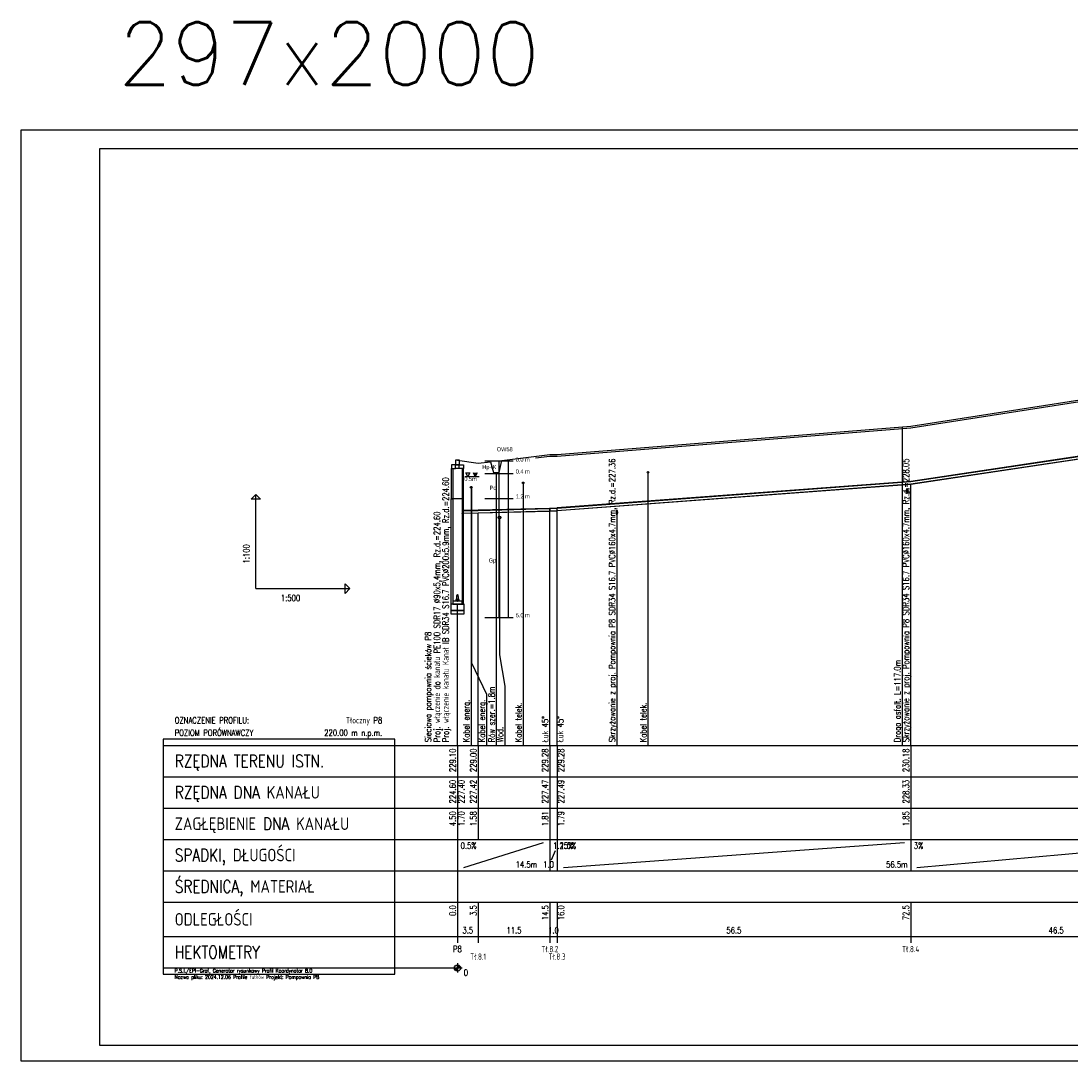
# Model space of a CAD drawing. Header units: metres. Extents: x -25 to 2175, y -3394 to -342.
# Tile 36 of 52: x -25 to 310, y -674 to -342. Entities that reach past the tile are written whole.
import ezdxf
from ezdxf.enums import TextEntityAlignment as Align

# ---------------------------------------------------------------- set-up
doc = ezdxf.new("R2010")
doc.units = ezdxf.units.M
doc.header["$LTSCALE"] = 0.2
doc.layers.get('0').update_dxf_attribs({"color": 8, "linetype": 'CONTINUOUS'})
for name, color, linetype in [('gleba', 20, 'CONTINUOUS'), ('Linie_tabeli', 7, 'CONTINUOUS'), ('Pomocnicza', 1, 'CONTINUOUS'), ('Pompownia_P8_Liczby', 7, 'CONTINUOUS'), ('Pompownia_P8_Linie_opisowe', 7, 'CONTINUOUS'), ('Pompownia_P8_Linie_tabeli', 7, 'CONTINUOUS'), ('Pompownia_P8_Odcinki', 7, 'CONTINUOUS'), ('Pompownia_P8_Opis_PZ', 7, 'CONTINUOUS'), ('Pompownia_P8_Opis_skrz', 1, 'CONTINUOUS'), ('Pompownia_P8_Opis_uzbr_n', 7, 'CONTINUOUS'), ('Pompownia_P8_Opis_wl', 7, 'CONTINUOUS'), ('Pompownia_P8_Teren_istn', 3, 'CONTINUOUS'), ('Pompownia_P8_Uzbr_nadz', 7, 'CONTINUOUS'), ('Pompownia_P8_Uzbr_podz', 7, 'CONTINUOUS'), ('Pompownia_P8_Wezly', 7, 'CONTINUOUS'), ('warstwa_nr_0', 8, 'CONTINUOUS')]:
    doc.layers.add(name, color=color, linetype=linetype)
doc.styles.get("Standard").update_dxf_attribs({"font": 'simplex.shx'})

msp = doc.modelspace()

# ---------------------------------------------------------------- hatches: boundary and pattern name
msp.add_hatch(color=256).paths.add_polyline_path([(120.88, -486.09), (119.63, -486.09), (120.26, -487.3)])

# ---------------------------------------------------------------- linework, layer by layer
for p, q in [((117.9, -487.3), (117.28, -486.09)), ((118.52, -486.09), (117.9, -487.3)), ((120.26, -487.3), (119.63, -486.09)), ((120.88, -486.09), (120.26, -487.3))]:
    msp.add_line(p, q)
msp.add_lwpolyline([(117.28, -486.09), (118.52, -486.09)])
at = {"layer": 'Linie_tabeli'}
for p, q in [((123.33, -482.3), (132.33, -482.3)), ((116.87, -487.3), (121.31, -487.3)), ((116.87, -487.3), (121.31, -487.3)), ((117.03, -487.3), (121.47, -487.3)), ((123.33, -486.3), (132.33, -486.3)), ((123.33, -494.3), (132.33, -494.3)), ((123.33, -532.3), (132.33, -532.3))]:
    msp.add_line(p, q, dxfattribs=at)
msp.add_lwpolyline([(0.29, -668.78), (1969.29, -668.78), (1969.29, -382.78), (0.29, -382.78)], close=True, dxfattribs=at)
at = {"layer": 'Pomocnicza'}
for points in [[(127.77, -482.3), (127.77, -532.3)], [(130.77, -482.3), (130.77, -502.3)], [(130.77, -482.3), (130.77, -532.3)]]:
    msp.add_lwpolyline(points, dxfattribs=at)
at = {"layer": 'Pompownia_P8_Liczby'}
for p, q in [((113.95, -644.87), (115.18, -643.3)), ((114, -644.91), (115.12, -643.26)), ((114.06, -644.95), (115.06, -643.22)), ((114.13, -644.98), (115, -643.19)), ((114.19, -645.01), (114.94, -643.16)), ((114.25, -645.04), (114.87, -643.13)), ((114.32, -645.06), (114.81, -643.11)), ((114.39, -645.07), (114.74, -643.1)), ((114.46, -645.08), (114.67, -643.09)), ((114.53, -645.08), (114.6, -643.09)), ((114.56, -642.58), (114.56, -645.58)), ((113.06, -644.08), (116.06, -644.08)), ((113.57, -644.22), (115.55, -643.95)), ((113.57, -644.15), (115.56, -644.01)), ((113.59, -644.29), (115.54, -643.88)), ((113.6, -644.36), (115.52, -643.81)), ((113.62, -644.43), (115.5, -643.74)), ((113.65, -644.49), (115.48, -643.68)), ((113.68, -644.55), (115.45, -643.62)), ((113.72, -644.61), (115.41, -643.55)), ((113.75, -644.67), (115.37, -643.5)), ((113.8, -644.73), (115.33, -643.44)), ((113.84, -644.78), (115.28, -643.39)), ((113.89, -644.83), (115.23, -643.34))]:
    msp.add_line(p, q, dxfattribs=at)
msp.add_circle((114.56, -644.08), 1, dxfattribs=at)
at = {"layer": 'Pompownia_P8_Linie_opisowe'}
for p, q in [((256.46, -471.5), (256.46, -573.08)), ((126.94, -485.98), (126.94, -573.08)), ((175.34, -485.97), (175.34, -573.08)), ((118.9, -490.74), (118.9, -573.08)), ((135.54, -489.32), (135.54, -573.08)), ((165.42, -499.51), (165.42, -573.08))]:
    msp.add_line(p, q, dxfattribs=at)
for points in [[(119.02, -490.76), (119.02, -546.72), (123.85, -556.72), (123.85, -573.08)], [(258.03, -492.54), (258.03, -492.54), (259.16, -492.54), (259.16, -573.08)], [(127.98, -500.38), (127.98, -544.16), (129.64, -554.16), (129.64, -573.08)]]:
    msp.add_lwpolyline(points, dxfattribs=at)
at = {"layer": 'Pompownia_P8_Linie_tabeli'}
for p, q in [((50.21, -523.08), (50.21, -493.08)), ((50.21, -523.08), (80.21, -523.08)), ((20.64, -573.08), (114.56, -573.08)), ((114.56, -573.08), (1764.17, -573.08)), ((114.56, -573.08), (114.56, -603.08)), ((114.56, -573.08), (114.56, -634.08)), ((121.15, -573.08), (121.15, -603.08)), ((144.05, -573.08), (144.05, -603.08)), ((146.35, -573.08), (146.35, -603.08)), ((259.19, -573.08), (259.19, -603.08)), ((20.64, -583.08), (114.56, -583.08)), ((114.56, -583.08), (1764.17, -583.08)), ((20.64, -593.08), (114.56, -593.08)), ((114.56, -593.08), (1764.17, -593.08)), ((20.64, -603.08), (114.56, -603.08)), ((114.56, -603.08), (1764.17, -603.08)), ((114.56, -603.08), (114.56, -613.08)), ((144.05, -603.08), (144.05, -613.08)), ((146.35, -603.08), (146.35, -613.08)), ((259.19, -603.08), (259.19, -613.08)), ((116.56, -612.08), (142.05, -604.08)), ((148.35, -612.08), (257.19, -604.08)), ((261.19, -612.08), (350.04, -604.08)), ((144.55, -609.58), (145.85, -606.58)), ((20.64, -613.08), (114.56, -613.08)), ((114.56, -613.08), (1764.17, -613.08)), ((20.64, -623.08), (114.56, -623.08)), ((114.56, -623.08), (1764.17, -623.08)), ((114.56, -623.08), (114.56, -636.08)), ((121.15, -623.08), (121.15, -636.08)), ((144.05, -623.08), (144.05, -636.08)), ((146.35, -623.08), (146.35, -636.08)), ((259.19, -623.08), (259.19, -636.08)), ((20.64, -634.08), (114.56, -634.08)), ((114.56, -634.08), (1764.17, -634.08)), ((20.64, -644.08), (114.56, -644.08))]:
    msp.add_line(p, q, dxfattribs=at)
for points in [[(259.19, -573.08), (259.19, -489.74)], [(121.15, -573.08), (121.15, -498.92)], [(144.05, -573.08), (144.05, -498.35)], [(146.35, -573.08), (146.35, -498.2)], [(114.56, -573.08), (114.56, -528.08)]]:
    msp.add_lwpolyline(points, dxfattribs=at)
for points in [[(50.21, -493.08), (51.71, -494.58), (48.71, -494.58)], [(80.21, -523.08), (78.71, -524.58), (78.71, -521.58)], [(20.64, -646.08), (94.56, -646.08), (94.56, -571.08), (20.64, -571.08)]]:
    msp.add_lwpolyline(points, close=True, dxfattribs=at)
at = {"layer": 'Pompownia_P8_Odcinki'}
for points in [[(259.19, -488.95), (351.96, -475.03), (351.96, -474.98), (259.19, -488.89)], [(259.19, -489.74), (351.96, -475.83), (351.96, -475.88), (259.19, -489.79)], [(146.43, -497.41), (259.19, -488.95), (259.19, -488.89), (146.43, -497.35)], [(146.43, -498.2), (259.19, -489.74), (259.19, -489.79), (146.43, -498.25)], [(116.06, -498.26), (121.15, -498.13), (121.15, -498.07), (116.06, -498.2)], [(116.06, -499.05), (121.15, -498.92), (121.15, -498.97), (116.06, -499.1)], [(121.15, -498.13), (143.97, -497.56), (143.97, -497.5), (121.15, -498.07)], [(121.15, -498.92), (143.97, -498.35), (143.97, -498.4), (121.15, -498.97)], [(144.13, -497.55), (146.28, -497.42), (146.28, -497.36), (144.13, -497.5)], [(144.13, -498.34), (146.28, -498.21), (146.28, -498.26), (144.13, -498.4)]]:
    msp.add_lwpolyline(points, close=True, dxfattribs=at)
at = {"layer": 'Pompownia_P8_Opis_wl'}
for radius in [0.45, 0.396]:
    msp.add_circle((114.56, -526.69), radius, dxfattribs=at)
for major_axis in [(0, -1.1), (0, -1)]:
    msp.add_ellipse((114.56, -526.08), major_axis=major_axis, ratio=0.2, dxfattribs=at)
at = {"layer": 'Pompownia_P8_Teren_istn'}
msp.add_lwpolyline([(114.56, -482.08), (121.15, -483.08), (125.14, -482.6), (126.04, -485.98), (127.84, -485.98), (128.74, -482.16), (144.05, -480.28), (146.35, -480.28), (259.19, -471.28), (352.04, -456.78), (382.8, -453.08), (499.14, -433.08), (554.53, -425.08), (556.06, -425.08), (566.46, -427.28), (576.48, -427.58), (582.62, -423.08), (833.69, -411.08), (1277.45, -412.08)], dxfattribs=at)
at = {"layer": 'Pompownia_P8_Uzbr_nadz'}
msp.add_lwpolyline([(139.46, -481.35), (144.05, -480.78), (146.35, -480.78), (259.19, -471.78), (352.04, -457.28), (373.46, -454.71)], dxfattribs=at)
at = {"layer": 'Pompownia_P8_Uzbr_podz'}
for centre, radius in [((175.34, -485.97), 0.25), ((135.54, -489.32), 0.25), ((118.9, -490.74), 0.25), ((119.02, -490.76), 0.25), ((127.98, -500.38), 0.472), ((127.98, -500.38), 0.45)]:
    msp.add_circle(centre, radius, dxfattribs=at)
for centre, major_axis in [((258.03, -491.79), (0, -0.8)), ((258.03, -491.79), (0, -0.753)), ((165.42, -498.76), (0, -0.8)), ((165.42, -498.76), (0, -0.753))]:
    msp.add_ellipse(centre, major_axis=major_axis, ratio=0.2, dxfattribs=at)
at = {"layer": 'Pompownia_P8_Wezly'}
for p, q in [((115.16, -483.58), (113.96, -483.58)), ((115.16, -484.78), (113.96, -484.78)), ((116.18, -494.38), (112.94, -494.38)), ((144.05, -497.5), (143.97, -497.5)), ((143.97, -497.5), (143.97, -498.4)), ((144.05, -497.56), (143.97, -497.56)), ((143.97, -498.35), (144.05, -498.35)), ((143.97, -498.4), (144.05, -498.4)), ((144.13, -497.5), (144.05, -497.5)), ((144.13, -497.55), (144.05, -497.56)), ((144.05, -498.35), (144.13, -498.34)), ((144.05, -498.4), (144.13, -498.4)), ((144.13, -498.4), (144.13, -497.5)), ((146.35, -497.36), (146.28, -497.36)), ((146.28, -497.36), (146.28, -498.26)), ((146.35, -497.41), (146.28, -497.42)), ((146.28, -498.21), (146.35, -498.2)), ((146.28, -498.26), (146.35, -498.26)), ((146.43, -497.35), (146.35, -497.36)), ((146.43, -497.41), (146.35, -497.41)), ((146.35, -498.2), (146.43, -498.2)), ((146.35, -498.26), (146.43, -498.25)), ((146.43, -498.25), (146.43, -497.35))]:
    msp.add_line(p, q, dxfattribs=at)
for points in [[(113.94, -483.58), (115.19, -483.58), (115.19, -482.08), (113.94, -482.08)], [(113.96, -483.58), (112.69, -483.58), (112.69, -484.78), (113.96, -484.78)], [(113.06, -494.38), (112.69, -494.38), (112.69, -484.78), (113.06, -484.78)], [(115.16, -483.58), (116.44, -483.58), (116.44, -484.78), (115.16, -484.78)], [(116.06, -494.38), (116.44, -494.38), (116.44, -484.78), (116.06, -484.78)], [(113.06, -528.08), (112.58, -528.08), (112.58, -494.38), (113.06, -494.38)], [(116.06, -528.08), (116.54, -528.08), (116.54, -494.38), (116.06, -494.38)], [(112.4, -530.08), (116.72, -530.08), (116.72, -528.08), (112.4, -528.08)], [(113.06, -528.08), (116.06, -528.08), (116.06, -527.08), (113.06, -527.08)], [(112.4, -531.08), (116.72, -531.08), (116.72, -530.08), (112.4, -530.08)]]:
    msp.add_lwpolyline(points, close=True, dxfattribs=at)
at = {"layer": 'warstwa_nr_0'}
msp.add_lwpolyline([(-24.71, -673.78), (1975.29, -673.78), (1975.29, -376.78), (-24.71, -376.78)], close=True, dxfattribs=at)

# ---------------------------------------------------------------- texts
at = {"lineweight": 18, "insert": (6.26, -342.34), "char_height": 20, "width": 121.6463, "attachment_point": 1}
msp.add_mtext('297x2000', dxfattribs=at)
at = {"char_height": 1.3, "attachment_point": 1}
for s, insert, width in [('{\\fArial Narrow|b0|i0|c238|p0;\\POW58}', (127.12, -475.79), 11.4659), ('{\\FArial Narrow|c0;0.0 m}', (133.17, -481.27), 8.0951), ('{\\fArial Narrow|b0|i0|c0|p0;0.4 m}', (133.17, -485.05), 8.0951), ('{\\fArial Narrow|b0|i0|c238|p0;0.5m}', (116.76, -487.44), 5.2327), ('{\\fArial Narrow|b0|i0|c0|p0;1.2 m}', (133.17, -493.02), 8.0951), ('{\\fArial Narrow|b0|i0|c0|p0;5.0 m}', (133.17, -530.91), 8.0951)]:
    msp.add_mtext(s, dxfattribs=dict(at, insert=insert, width=width))
at = {"layer": 'gleba', "char_height": 1.3, "width": 11.5025, "attachment_point": 3}
for s, insert in [('{\\fArial Narrow|b0|i0|c238|p34;Hp+K}', (126.99, -483.65)), ('{\\fArial Narrow|b0|i0|c238|p34;Pd}', (127.02, -490.26)), ('{\\fArial Narrow|b0|i0|c238|p0;Gp}', (126.92, -513.43))]:
    msp.add_mtext(s, dxfattribs=dict(at, insert=insert))
at = {"layer": 'Pompownia_P8_Liczby', "width": 0.8}
msp.add_text('1:100', height=2, rotation=90, dxfattribs=at).set_placement((48.21, -515.08))
for s, p in [('1:500', (58.21, -527.08)), ('0.5%', (115.56, -606.08)), ('1.25%', (145.05, -606.08)), ('1.5%', (147.35, -606.08)), ('3%', (260.19, -606.08)), ('0', (116.56, -646.58))]:
    msp.add_text(s, height=2, dxfattribs=at).set_placement(p)
for s, p in [('229.10', (114.06, -574.08)), ('229.00', (120.65, -574.08)), ('229.28', (143.55, -574.08)), ('229.28', (148.6, -574.08)), ('230.18', (258.69, -574.08)), ('224.60', (114.06, -584.08)), ('227.40', (116.81, -584.08)), ('227.42', (120.65, -584.08)), ('227.47', (143.55, -584.08)), ('227.49', (148.6, -584.08)), ('228.33', (258.69, -584.08)), ('4.50', (114.06, -594.08)), ('1.70', (116.81, -594.08)), ('1.58', (120.65, -594.08)), ('1.81', (143.55, -594.08)), ('1.79', (148.6, -594.08)), ('1.85', (258.69, -594.08)), ('0.0', (114.06, -624.08)), ('3.5', (120.65, -624.08)), ('14.5', (143.55, -624.08)), ('16.0', (148.6, -624.08)), ('72.5', (258.69, -624.08))]:
    msp.add_text(s, height=2, rotation=90, dxfattribs=at).set_placement(p, align=Align.RIGHT)
for s, p in [('14.5m', (139.99, -612.08)), ('1.0', (145.35, -612.08)), ('56.5m', (258.19, -612.08))]:
    msp.add_text(s, height=2, dxfattribs=at).set_placement(p, align=Align.RIGHT)
for s, p in [('3.5', (117.86, -633.08)), ('11.5', (132.6, -633.08)), ('1.0', (145.2, -633.08)), ('56.5', (202.77, -633.08)), ('46.5', (305.62, -633.08)), ('P8', (114.56, -639.08)), ('Tł.8.1', (121.15, -641.48)), ('Tł.8.2', (144.05, -639.08)), ('Tł.8.3', (146.35, -641.48)), ('Tł.8.4', (259.19, -639.08))]:
    msp.add_text(s, height=2, dxfattribs=at).set_placement(p, align=Align.CENTER)
at = {"layer": 'Pompownia_P8_Linie_tabeli', "width": 0.8}
for s, height, p in [('OZNACZENIE PROFILU:', 2, (24.34, -566.08)), ('POZIOM PORÓWNAWCZY', 2, (24.34, -570.08)), ('RZĘDNA TERENU ISTN.', 4, (24.34, -580.08)), ('RZĘDNA DNA KANAŁU', 4, (24.34, -590.08)), ('ZAGŁĘBIENIE DNA KANAŁU', 4, (24.34, -600.08)), ('SPADKI, DŁUGOŚCI', 4, (24.34, -610.08)), ('ŚREDNICA, MATERIAŁ', 4, (24.34, -620.08)), ('ODLEGŁOŚCI', 4, (24.34, -630.58)), ('HEKTOMETRY', 4, (24.34, -641.08)), ('P.S.I./EPI-Graf, Generator rysunkowy Profil Koordynator 8.0', 1.2, (24.34, -645.58)), ('Nazwa pliku: 2024.12.06 Profile fałków Projekt: Pompownia P8', 1.2, (24.34, -647.58))]:
    msp.add_text(s, height=height, dxfattribs=at).set_placement(p)
for s, p in [('Tłoczny P8', (90.56, -566.08)), ('220.00 m n.p.m.', (90.56, -570.08))]:
    msp.add_text(s, height=2, dxfattribs=at).set_placement(p, align=Align.RIGHT)
at = {"layer": 'Pompownia_P8_Opis_PZ', "width": 0.8}
for s, p in [('Sieciowa pompownia ścieków P8', (106.21, -572.08)), ('Łuk 45%%d', (143.55, -572.08)), ('Łuk 45%%d', (148.35, -572.08))]:
    msp.add_text(s, height=2, rotation=90, dxfattribs=at).set_placement(p)
at = {"layer": 'Pompownia_P8_Opis_skrz', "width": 0.8}
for s, p in [('Skrzyżowanie z proj. Pompownia P8 SDR34 S16.7 PVC%%c160x4.7mm, Rz.d.=227.36', (164.92, -572.08)), ('Skrzyżowanie z proj. Pompownia P8 SDR34 S16.7 PVC%%c160x4.7mm, Rz.d.=228.05', (258.66, -572.08))]:
    msp.add_text(s, height=2, rotation=90, dxfattribs=at).set_placement(p)
at = {"layer": 'Pompownia_P8_Opis_uzbr_n', "width": 0.8}
for s, p in [('Droga asfalt. L=117.0m', (255.96, -572.08)), ('Kabel energ.', (118.4, -572.08)), ('Kabel energ.', (123.35, -572.08)), ('Rów szer.=1.8m', (126.44, -572.08)), ('Kabel telek.', (135.04, -572.08)), ('Kabel telek.', (174.84, -572.08)), ('Wod.', (129.14, -572.08))]:
    msp.add_text(s, height=2, rotation=90, dxfattribs=at).set_placement(p)
at = {"layer": 'Pompownia_P8_Opis_wl', "width": 0.8}
for s, p in [('Proj. włączenie kanału Kanał IB SDR34 S16.7 PVC%%c200x5.9mm, Rz.d.=224.60', (111.81, -572.08)), ('Proj. włączenie do kanału PE100 SDR17 %%C90x5,4mm, Rz.d.=224.60', (109.01, -572.08))]:
    msp.add_text(s, height=2, rotation=90, dxfattribs=at).set_placement(p)

doc.saveas('drawing.dxf')
